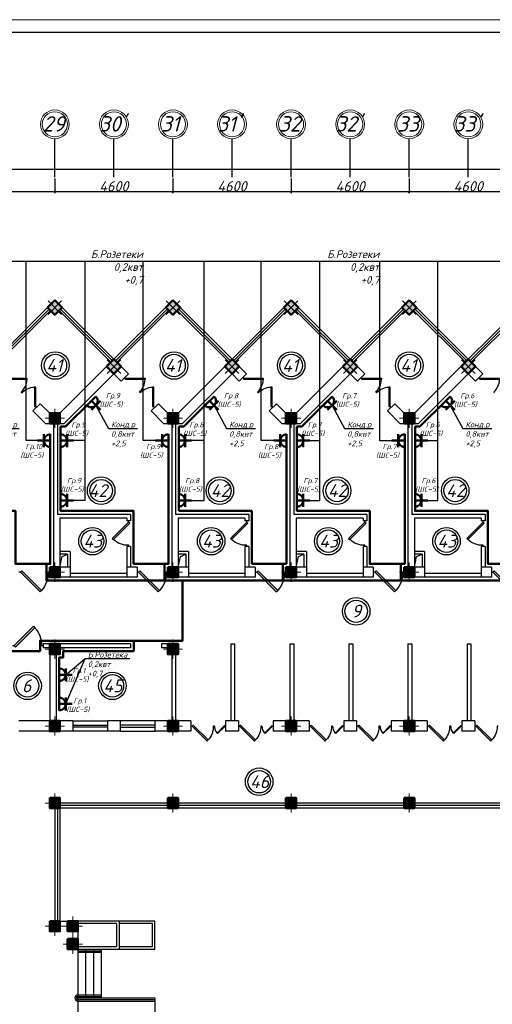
# Model space of a CAD drawing. Header units: millimetres. Extents: x 473009 to 2502882, y 456217 to 1153743.
# Tile 108 of 124: x 2005464 to 2023864, y 500803 to 539192. Entities that reach past the tile are written whole.
import ezdxf
from ezdxf import colors
from ezdxf.entities.mleader import LeaderData, LeaderLine
from ezdxf.math import Vec2, Vec3

# ---------------------------------------------------------------- set-up
doc = ezdxf.new("R2010")
doc.units = ezdxf.units.MM
doc.layers.add('kolonn', color=7, linetype='Continuous')
doc.layers.add('os', color=3, linetype='Continuous')
doc.layers.add('Электрика', color=1, linetype='Continuous', lineweight=50)
doc.layers.add('ЭМ', color=240, linetype='Continuous', lineweight=20)
doc.styles.get("Standard").update_dxf_attribs({"font": 'isocpeui.ttf'})
doc.styles.add('style Ecuper', font='isocpeui.ttf', dxfattribs={"height": 220})
doc.styles.add('ГОСТ 300', font='isocpeui.ttf', dxfattribs={"height": 250})
doc.dimstyles.new('ISO-25', dxfattribs={"dimtxt": 400, "dimasz": 100, "dimexe": 50, "dimexo": 50, "dimgap": 20, "dimtad": 1, "dimdec": 0, "dimtxsty": 'Standard', "dimblk": 'ARCHTICK', "dimcen": 20, "dimclrd": 1, "dimclre": 1, "dimadec": 0, "dimazin": 0, "dimtfac": 1, "dimtdec": 0, "dimtmove": 0, "dimatfit": 3, "dimldrblk": 'ARCHTICK', "dimfxl": 1, "dimarcsym": 0})

# ---------------------------------------------------------------- blocks, each defined once
blk = doc.blocks.new('jfgjhsdf')
blk.add_hatch(color=1).paths.add_polyline_path([(-593, 731), (-637, 687), (0, 50), (44, 94)])
at = {"color": 1}
for p, q in [((0, 1000), (0, 950)), ((0, 50), (0, 0))]:
    blk.add_line(p, q, dxfattribs=at)
blk.add_lwpolyline([(0, 50), (-637, 687), (-593, 731), (44, 94), (0, 50)], dxfattribs=at)
blk.add_arc((-33, 130), 821, 87.662, 132.9147, dxfattribs=at)
blk = doc.blocks.new('ghsdd')
at = {"ltscale": 50}
h = blk.add_hatch(color=256, dxfattribs=at)
h.paths.add_polyline_path([(0, 200), (-200, 200), (-200, 0), (0, 0)])
h.paths.add_polyline_path([(200, 0), (200, 200), (0, 200), (0, 0)])
h.paths.add_polyline_path([(0, 0), (-200, 0), (-200, -200), (0, -200)])
h.paths.add_polyline_path([(0, 0), (0, -200), (200, -200), (200, 0)])
at = {"lineweight": 0}
for p, q in [((0, -374), (0, 374)), ((-374, 0), (374, 0))]:
    blk.add_line(p, q, dxfattribs=at)
at = {"lineweight": 50, "ltscale": 50}
blk.add_lwpolyline([(200, 200), (200, -200), (-200, -200), (-200, 200), (200, 200)], dxfattribs=at)
blk = doc.blocks.new('розетка')
at = {"layer": 'Электрика', "ltscale": 20}
for p, q in [((0, 250), (0, -250)), ((0, 0), (500, 0)), ((250, 250), (250, -250))]:
    blk.add_line(p, q, dxfattribs=at)
blk.add_arc((0, 0), 250, 270, 90, dxfattribs=at)
blk = doc.blocks.new('_None')
blk = doc.blocks.new('1231234431252433')
at = {"layer": 'ЭМ', "color": 0, "lineweight": 20, "ltscale": 0.5}
blk.add_lwpolyline([(287242, 187022), (413342, 187022), (413342, 269622), (287242, 269622)], close=True, dxfattribs=at)
at = {"layer": 'ЭМ', "color": 0, "lineweight": 30, "ltscale": 0.5}
blk.add_lwpolyline([(289242, 187522), (412842, 187522), (412842, 269122), (289242, 269122)], close=True, dxfattribs=at)
blk = doc.blocks.new('_ArchTick')
at = {"color": 0, "linetype": 'ByBlock', "const_width": 0.15}
blk.add_lwpolyline([(-0.5, -0.5), (0.5, 0.5)], dxfattribs=at)
blk = doc.blocks.new('*D188')
at = {"color": 1, "lineweight": -2, "transparency": 16777216}
for p, q in [((2020631, 533000), (2020631, 532428)), ((2025231, 532882), (2025231, 532428)), ((2025231, 532478), (2020631, 532478))]:
    blk.add_line(p, q, dxfattribs=at)
at = {"layer": 'Defpoints', "color": 0, "lineweight": 50, "transparency": 16777216}
for p in [(2020631, 533050), (2025231, 532932), (2020631, 532478)]:
    blk.add_point(p, dxfattribs=at)
at = {"color": 1, "lineweight": -2, "transparency": 16777216, "xscale": 100, "yscale": 100, "zscale": 100, "rotation": 180}
blk.add_blockref('_ArchTick', (2020631, 532478), dxfattribs=at)
at = {"color": 1, "lineweight": -2, "transparency": 16777216, "xscale": 100, "yscale": 100, "zscale": 100}
blk.add_blockref('_ArchTick', (2025231, 532478), dxfattribs=at)
at = {"color": 0, "transparency": 16777216, "insert": (2022931, 532698), "char_height": 400, "attachment_point": 5}
blk.add_mtext('4600', dxfattribs=at)
blk = doc.blocks.new('*D189')
at = {"color": 1, "lineweight": -2, "transparency": 16777216}
for p, q in [((2016031, 533000), (2016031, 532428)), ((2020631, 533000), (2020631, 532428)), ((2020631, 532478), (2016031, 532478))]:
    blk.add_line(p, q, dxfattribs=at)
at = {"layer": 'Defpoints', "color": 0, "lineweight": 50, "transparency": 16777216}
for p in [(2016031, 533050), (2020631, 533050), (2016031, 532478)]:
    blk.add_point(p, dxfattribs=at)
at = {"color": 1, "lineweight": -2, "transparency": 16777216, "xscale": 100, "yscale": 100, "zscale": 100, "rotation": 180}
blk.add_blockref('_ArchTick', (2016031, 532478), dxfattribs=at)
at = {"color": 1, "lineweight": -2, "transparency": 16777216, "xscale": 100, "yscale": 100, "zscale": 100}
blk.add_blockref('_ArchTick', (2020631, 532478), dxfattribs=at)
at = {"color": 0, "transparency": 16777216, "insert": (2018331, 532698), "char_height": 400, "attachment_point": 5}
blk.add_mtext('4600', dxfattribs=at)
blk = doc.blocks.new('*D190')
at = {"color": 1, "lineweight": -2, "transparency": 16777216}
for p, q in [((2011431, 533000), (2011431, 532428)), ((2016031, 533000), (2016031, 532428)), ((2016031, 532478), (2011431, 532478))]:
    blk.add_line(p, q, dxfattribs=at)
at = {"layer": 'Defpoints', "color": 0, "lineweight": 50, "transparency": 16777216}
for p in [(2011431, 533050), (2016031, 533050), (2011431, 532478)]:
    blk.add_point(p, dxfattribs=at)
at = {"color": 1, "lineweight": -2, "transparency": 16777216, "xscale": 100, "yscale": 100, "zscale": 100, "rotation": 180}
blk.add_blockref('_ArchTick', (2011431, 532478), dxfattribs=at)
at = {"color": 1, "lineweight": -2, "transparency": 16777216, "xscale": 100, "yscale": 100, "zscale": 100}
blk.add_blockref('_ArchTick', (2016031, 532478), dxfattribs=at)
at = {"color": 0, "transparency": 16777216, "insert": (2013731, 532698), "char_height": 400, "attachment_point": 5}
blk.add_mtext('4600', dxfattribs=at)
blk = doc.blocks.new('*D191')
at = {"color": 1, "lineweight": -2, "transparency": 16777216}
for p, q in [((2006831, 533000), (2006831, 532428)), ((2011431, 533000), (2011431, 532428)), ((2011431, 532478), (2006831, 532478))]:
    blk.add_line(p, q, dxfattribs=at)
at = {"layer": 'Defpoints', "color": 0, "lineweight": 50, "transparency": 16777216}
for p in [(2006831, 533050), (2011431, 533050), (2006831, 532478)]:
    blk.add_point(p, dxfattribs=at)
at = {"color": 1, "lineweight": -2, "transparency": 16777216, "xscale": 100, "yscale": 100, "zscale": 100, "rotation": 180}
blk.add_blockref('_ArchTick', (2006831, 532478), dxfattribs=at)
at = {"color": 1, "lineweight": -2, "transparency": 16777216, "xscale": 100, "yscale": 100, "zscale": 100}
blk.add_blockref('_ArchTick', (2011431, 532478), dxfattribs=at)
at = {"color": 0, "transparency": 16777216, "insert": (2009131, 532698), "char_height": 400, "attachment_point": 5}
blk.add_mtext('4600', dxfattribs=at)
blk = doc.blocks.new('*D192')
at = {"color": 1, "lineweight": -2, "transparency": 16777216}
for p, q in [((2002231, 533000), (2002231, 532428)), ((2006831, 533000), (2006831, 532428)), ((2006831, 532478), (2002231, 532478))]:
    blk.add_line(p, q, dxfattribs=at)
at = {"layer": 'Defpoints', "color": 0, "lineweight": 50, "transparency": 16777216}
for p in [(2002231, 533050), (2006831, 533050), (2002231, 532478)]:
    blk.add_point(p, dxfattribs=at)
at = {"color": 1, "lineweight": -2, "transparency": 16777216, "xscale": 100, "yscale": 100, "zscale": 100, "rotation": 180}
blk.add_blockref('_ArchTick', (2002231, 532478), dxfattribs=at)
at = {"color": 1, "lineweight": -2, "transparency": 16777216, "xscale": 100, "yscale": 100, "zscale": 100}
blk.add_blockref('_ArchTick', (2006831, 532478), dxfattribs=at)
at = {"color": 0, "transparency": 16777216, "insert": (2004531, 532698), "char_height": 400, "attachment_point": 5}
blk.add_mtext('4600', dxfattribs=at)
blk = doc.blocks.new('*D202')
at = {"color": 1, "lineweight": -2, "transparency": 16777216}
for p, q in [((1951831, 533364), (2039031, 533364)), ((1951831, 533337), (1951831, 533314)), ((2039031, 533337), (2039031, 533314))]:
    blk.add_line(p, q, dxfattribs=at)
at = {"layer": 'Defpoints', "color": 0, "lineweight": 50, "transparency": 16777216}
for p in [(1951831, 533387), (2039031, 533387), (2039031, 533364)]:
    blk.add_point(p, dxfattribs=at)
at = {"color": 1, "lineweight": -2, "transparency": 16777216, "xscale": 100, "yscale": 100, "zscale": 100, "rotation": 180}
blk.add_blockref('_ArchTick', (1951831, 533364), dxfattribs=at)
at = {"color": 1, "lineweight": -2, "transparency": 16777216, "xscale": 100, "yscale": 100, "zscale": 100}
blk.add_blockref('_ArchTick', (2039031, 533364), dxfattribs=at)
at = {"color": 0, "transparency": 16777216, "insert": (1995431, 533587), "char_height": 400, "attachment_point": 5}
blk.add_mtext('87200', dxfattribs=at)

msp = doc.modelspace()

# ---------------------------------------------------------------- linework, layer by layer
for p, q in [((2004531.1, 525950.9), (2006831.1, 528250.9)), ((2009131.1, 525950.9), (2006831.1, 528250.9)), ((2009131.1, 525950.9), (2011431.1, 528250.9)), ((2013731.1, 525950.9), (2011431.1, 528250.9)), ((2013731.1, 525950.9), (2016031.1, 528250.9)), ((2018331.1, 525950.9), (2016031.1, 528250.9)), ((2018331.1, 525950.9), (2020631.1, 528250.9)), ((2022931.1, 525950.9), (2020631.1, 528250.9)), ((2022931.1, 525950.9), (2025231.1, 528250.9)), ((2010731.1, 504050.9), (2007731.1, 504050.9)), ((2010731.1, 502950.9), (2010731.1, 504050.9)), ((2009231.1, 503950.9), (2007731.1, 503950.9)), ((2010631.1, 503950.9), (2009331.1, 503950.9)), ((2010631.1, 503050.9), (2010631.1, 503950.9)), ((2007731.1, 503050.9), (2009231.1, 503050.9)), ((2007731.1, 502950.9), (2010731.1, 502950.9)), ((2009331.1, 503050.9), (2010631.1, 503050.9)), ((2007731.1, 501050.9), (2010731.1, 501050.9)), ((2010731.1, 501050.9), (2010731.1, 498850.9))]:
    msp.add_line(p, q)
at = {"color": 1}
for p, q in [((2004587.7, 525894.4), (2006604.8, 527911.5)), ((2004644.2, 525837.8), (2006661.4, 527854.9)), ((2009018, 525837.8), (2007000.8, 527854.9)), ((2009074.5, 525894.4), (2007057.4, 527911.5)), ((2009187.7, 525894.4), (2011204.8, 527911.5)), ((2009244.2, 525837.8), (2011261.4, 527854.9)), ((2013618, 525837.8), (2011600.8, 527854.9)), ((2013674.5, 525894.4), (2011657.4, 527911.5)), ((2013787.7, 525894.4), (2015804.8, 527911.5)), ((2013844.2, 525837.8), (2015861.4, 527854.9)), ((2018218, 525837.8), (2016200.8, 527854.9)), ((2018274.5, 525894.4), (2016257.4, 527911.5)), ((2018387.7, 525894.4), (2020404.8, 527911.5)), ((2018444.2, 525837.8), (2020461.4, 527854.9)), ((2022818, 525837.8), (2020800.8, 527854.9)), ((2022874.5, 525894.4), (2020857.4, 527911.5)), ((2022987.7, 525894.4), (2025004.8, 527911.5)), ((2023044.2, 525837.8), (2025061.4, 527854.9)), ((2007531.1, 511850.9), (2008881.1, 511850.9)), ((2010731.1, 511850.9), (2009381.1, 511850.9)), ((2007531.1, 511690.9), (2008881.1, 511690.9)), ((2008881.1, 511610.9), (2007531.1, 511610.9)), ((2008881.1, 511450.9), (2007531.1, 511450.9)), ((2010731.1, 511690.9), (2009381.1, 511690.9)), ((2009381.1, 511610.9), (2010731.1, 511610.9)), ((2009381.1, 511450.9), (2010731.1, 511450.9)), ((2007731.1, 502890.9), (2008631.1, 502890.9)), ((2007731.1, 502830.9), (2008631.1, 502830.9)), ((2007731.1, 501170.9), (2008631.1, 501170.9)), ((2007731.1, 501110.9), (2008631.1, 501110.9)), ((2007731.1, 500990.9), (2010731.1, 500990.9)), ((2007731.1, 500930.9), (2010731.1, 500930.9))]:
    msp.add_line(p, q, dxfattribs=at)
at = {"lineweight": 30}
for p, q in [((2007031.1, 523850.9), (2009131.1, 525950.9)), ((2009696.8, 525385.2), (2009131.1, 525950.9)), ((2011631.1, 523850.9), (2013731.1, 525950.9)), ((2014296.8, 525385.2), (2013731.1, 525950.9)), ((2016231.1, 523850.9), (2018331.1, 525950.9)), ((2018896.8, 525385.2), (2018331.1, 525950.9)), ((2020831.1, 523850.9), (2022931.1, 525950.9)), ((2023496.8, 525385.2), (2022931.1, 525950.9)), ((2007196.8, 523450.9), (2009131.1, 525385.2)), ((2009414, 525102.4), (2009131.1, 525385.2)), ((2009414, 525102.4), (2009696.8, 525385.2)), ((2011796.8, 523450.9), (2013731.1, 525385.2)), ((2014014, 525102.4), (2013731.1, 525385.2)), ((2014014, 525102.4), (2014296.8, 525385.2)), ((2016396.8, 523450.9), (2018331.1, 525385.2)), ((2018614, 525102.4), (2018331.1, 525385.2)), ((2018614, 525102.4), (2018896.8, 525385.2)), ((2020996.8, 523450.9), (2022931.1, 525385.2)), ((2023214, 525102.4), (2022931.1, 525385.2)), ((2023214, 525102.4), (2023496.8, 525385.2)), ((2005980.7, 523935.7), (2006263.5, 524218.5)), ((2006631.1, 523850.9), (2006263.5, 524218.5)), ((2010580.7, 523935.7), (2010863.5, 524218.5)), ((2011231.1, 523850.9), (2010863.5, 524218.5)), ((2015180.7, 523935.7), (2015463.5, 524218.5)), ((2015831.1, 523850.9), (2015463.5, 524218.5)), ((2019780.7, 523935.7), (2020063.5, 524218.5)), ((2020431.1, 523850.9), (2020063.5, 524218.5)), ((2006465.4, 523450.9), (2005980.7, 523935.7)), ((2006631.1, 523850.9), (2007031.1, 523850.9)), ((2011065.4, 523450.9), (2010580.7, 523935.7)), ((2011231.1, 523850.9), (2011631.1, 523850.9)), ((2015665.4, 523450.9), (2015180.7, 523935.7)), ((2015831.1, 523850.9), (2016231.1, 523850.9)), ((2020265.4, 523450.9), (2019780.7, 523935.7)), ((2020431.1, 523850.9), (2020831.1, 523850.9)), ((2006465.4, 523450.9), (2007196.8, 523450.9)), ((2006781.1, 523450.9), (2006781.1, 517850.9)), ((2006931.1, 523450.9), (2006931.1, 519900.9)), ((2011065.4, 523450.9), (2011796.8, 523450.9)), ((2011381.1, 523450.9), (2011381.1, 517850.9)), ((2011531.1, 523450.9), (2011531.1, 519900.9)), ((2015665.4, 523450.9), (2016396.8, 523450.9)), ((2015981.1, 523450.9), (2015981.1, 517850.9)), ((2016131.1, 523450.9), (2016131.1, 519900.9)), ((2020265.4, 523450.9), (2020996.8, 523450.9)), ((2020581.1, 523450.9), (2020581.1, 517850.9)), ((2020731.1, 523450.9), (2020731.1, 519900.9)), ((2009781.1, 519900.9), (2006931.1, 519900.9)), ((2009781.1, 519900.9), (2009781.1, 519650.9)), ((2014381.1, 519900.9), (2011531.1, 519900.9)), ((2014381.1, 519900.9), (2014381.1, 519650.9)), ((2018981.1, 519900.9), (2016131.1, 519900.9)), ((2018981.1, 519900.9), (2018981.1, 519650.9)), ((2023581.1, 519900.9), (2020731.1, 519900.9)), ((2023581.1, 519900.9), (2023581.1, 519650.9)), ((2007031.1, 519750.9), (2007031.1, 517850.9)), ((2009631.1, 519750.9), (2007031.1, 519750.9)), ((2009631.1, 519750.9), (2009631.1, 519650.9)), ((2009781.1, 519650.9), (2009631.1, 519650.9)), ((2011631.1, 519750.9), (2011631.1, 517850.9)), ((2014231.1, 519750.9), (2011631.1, 519750.9)), ((2014231.1, 519750.9), (2014231.1, 519650.9)), ((2014381.1, 519650.9), (2014231.1, 519650.9)), ((2016231.1, 519750.9), (2016231.1, 517850.9)), ((2018831.1, 519750.9), (2016231.1, 519750.9)), ((2018831.1, 519750.9), (2018831.1, 519650.9)), ((2018981.1, 519650.9), (2018831.1, 519650.9)), ((2023431.1, 519750.9), (2020831.1, 519750.9)), ((2020831.1, 519750.9), (2020831.1, 517850.9)), ((2023431.1, 519750.9), (2023431.1, 519650.9)), ((2023581.1, 519650.9), (2023431.1, 519650.9)), ((2009631.1, 518650.9), (2009631.1, 517450.9)), ((2009781.1, 518650.9), (2009631.1, 518650.9)), ((2009781.1, 518650.9), (2009781.1, 517850.9)), ((2014231.1, 518650.9), (2014231.1, 517450.9)), ((2014381.1, 518650.9), (2014231.1, 518650.9)), ((2014381.1, 518650.9), (2014381.1, 517850.9)), ((2018831.1, 518650.9), (2018831.1, 517450.9)), ((2018981.1, 518650.9), (2018831.1, 518650.9)), ((2018981.1, 518650.9), (2018981.1, 517850.9)), ((2023581.1, 518650.9), (2023431.1, 518650.9)), ((2023431.1, 518650.9), (2023431.1, 517450.9)), ((2023581.1, 518650.9), (2023581.1, 517850.9)), ((2007431.1, 518450.9), (2007031.1, 518450.9)), ((2007331.1, 518350.9), (2007031.1, 518350.9)), ((2007331.1, 518350.9), (2007331.1, 517850.9)), ((2007431.1, 518450.9), (2007431.1, 517450.9)), ((2012031.1, 518450.9), (2011631.1, 518450.9)), ((2011931.1, 518350.9), (2011631.1, 518350.9)), ((2011931.1, 518350.9), (2011931.1, 517850.9)), ((2012031.1, 518450.9), (2012031.1, 517450.9)), ((2016631.1, 518450.9), (2016231.1, 518450.9)), ((2016531.1, 518350.9), (2016231.1, 518350.9)), ((2016531.1, 518350.9), (2016531.1, 517850.9)), ((2016631.1, 518450.9), (2016631.1, 517450.9)), ((2021231.1, 518450.9), (2020831.1, 518450.9)), ((2021131.1, 518350.9), (2020831.1, 518350.9)), ((2021131.1, 518350.9), (2021131.1, 517850.9)), ((2021231.1, 518450.9), (2021231.1, 517450.9)), ((2006631.1, 517850.9), (2006631.1, 517450.9)), ((2007431.1, 517850.9), (2006631.1, 517850.9)), ((2009631.1, 517600.9), (2007431.1, 517600.9)), ((2010031.1, 517850.9), (2009631.1, 517850.9)), ((2010031.1, 517850.9), (2010031.1, 517450.9)), ((2011231.1, 517850.9), (2011231.1, 517450.9)), ((2012031.1, 517850.9), (2011231.1, 517850.9)), ((2014231.1, 517600.9), (2012031.1, 517600.9)), ((2014631.1, 517850.9), (2014231.1, 517850.9)), ((2014631.1, 517850.9), (2014631.1, 517450.9)), ((2015831.1, 517850.9), (2015831.1, 517450.9)), ((2016631.1, 517850.9), (2015831.1, 517850.9)), ((2018831.1, 517600.9), (2016631.1, 517600.9)), ((2019231.1, 517850.9), (2018831.1, 517850.9)), ((2019231.1, 517850.9), (2019231.1, 517450.9)), ((2021231.1, 517850.9), (2020431.1, 517850.9)), ((2020431.1, 517850.9), (2020431.1, 517450.9)), ((2023431.1, 517600.9), (2021231.1, 517600.9)), ((2023831.1, 517850.9), (2023431.1, 517850.9)), ((2023831.1, 517850.9), (2023831.1, 517450.9)), ((2010031.1, 517450.9), (2006631.1, 517450.9)), ((2014631.1, 517450.9), (2011231.1, 517450.9)), ((2019231.1, 517450.9), (2015831.1, 517450.9)), ((2023831.1, 517450.9), (2020431.1, 517450.9)), ((2009781.1, 514850.9), (2006381.1, 514850.9)), ((2011631.1, 514850.9), (2010981.1, 514850.9)), ((2013681.1, 514850.9), (2013681.1, 511850.9)), ((2013681.1, 514850.9), (2013831.1, 514850.9)), ((2013831.1, 514850.9), (2013831.1, 511850.9)), ((2015981.1, 514850.9), (2016131.1, 514850.9)), ((2015981.1, 514850.9), (2015981.1, 511850.9)), ((2016131.1, 514850.9), (2016131.1, 511850.9)), ((2018281.1, 514850.9), (2018281.1, 511850.9)), ((2018281.1, 514850.9), (2018431.1, 514850.9)), ((2018431.1, 514850.9), (2018431.1, 511850.9)), ((2020581.1, 514850.9), (2020581.1, 511850.9)), ((2020581.1, 514850.9), (2020731.1, 514850.9)), ((2020731.1, 514850.9), (2020731.1, 511850.9)), ((2022881.1, 514850.9), (2023031.1, 514850.9)), ((2022881.1, 514850.9), (2022881.1, 511850.9)), ((2023031.1, 514850.9), (2023031.1, 511850.9)), ((2006631.1, 514700.9), (2006381.1, 514700.9)), ((2006631.1, 514450.9), (2006631.1, 511850.9)), ((2006881.1, 514450.9), (2006881.1, 511850.9)), ((2009781.1, 514700.9), (2007031.1, 514700.9)), ((2011231.1, 514700.9), (2010981.1, 514700.9)), ((2011381.1, 514450.9), (2011381.1, 511850.9)), ((2011531.1, 514450.9), (2011531.1, 511850.9)), ((2006631.1, 511850.9), (2005431.1, 511850.9)), ((2007531.1, 511850.9), (2006881.1, 511850.9)), ((2007531.1, 511850.9), (2007531.1, 511450.9)), ((2009381.1, 511850.9), (2008881.1, 511850.9)), ((2008881.1, 511850.9), (2008881.1, 511450.9)), ((2009381.1, 511850.9), (2009381.1, 511450.9)), ((2012131.1, 511850.9), (2010731.1, 511850.9)), ((2010731.1, 511850.9), (2010731.1, 511450.9)), ((2012131.1, 511850.9), (2012131.1, 511450.9)), ((2013981.1, 511850.9), (2013481.1, 511850.9)), ((2013481.1, 511850.9), (2013481.1, 511450.9)), ((2013981.1, 511850.9), (2013981.1, 511450.9)), ((2016731.1, 511850.9), (2015331.1, 511850.9)), ((2015331.1, 511850.9), (2015331.1, 511450.9)), ((2016731.1, 511850.9), (2016731.1, 511450.9)), ((2018581.1, 511850.9), (2018081.1, 511850.9)), ((2018081.1, 511850.9), (2018081.1, 511450.9)), ((2018581.1, 511850.9), (2018581.1, 511450.9)), ((2021331.1, 511850.9), (2019931.1, 511850.9)), ((2019931.1, 511850.9), (2019931.1, 511450.9)), ((2021331.1, 511850.9), (2021331.1, 511450.9)), ((2023181.1, 511850.9), (2022681.1, 511850.9)), ((2022681.1, 511850.9), (2022681.1, 511450.9)), ((2023181.1, 511850.9), (2023181.1, 511450.9)), ((2007531.1, 511450.9), (2005431.1, 511450.9)), ((2009381.1, 511450.9), (2008881.1, 511450.9)), ((2012131.1, 511450.9), (2010731.1, 511450.9)), ((2013981.1, 511450.9), (2013481.1, 511450.9)), ((2016731.1, 511450.9), (2015331.1, 511450.9)), ((2018581.1, 511450.9), (2018081.1, 511450.9)), ((2021331.1, 511450.9), (2019931.1, 511450.9)), ((2023181.1, 511450.9), (2022681.1, 511450.9))]:
    msp.add_line(p, q, dxfattribs=at)
at = {"color": 1, "lineweight": 50}
for p, q in [((2007248.6, 523325.9), (2008252.9, 524329.6)), ((2011848.6, 523325.9), (2012852.9, 524329.6)), ((2016448.6, 523325.9), (2017452.9, 524329.6)), ((2021048.6, 523325.9), (2022052.9, 524329.6)), ((2007056.1, 523031.3), (2007055.8, 523325.9)), ((2007055.8, 523325.9), (2007248.6, 523325.9)), ((2011655.8, 523325.9), (2011848.6, 523325.9)), ((2011656.1, 523031.3), (2011655.8, 523325.9)), ((2016256.1, 523031.3), (2016255.8, 523325.9)), ((2016255.8, 523325.9), (2016448.6, 523325.9)), ((2020856.1, 523031.3), (2020855.8, 523325.9)), ((2020855.8, 523325.9), (2021048.6, 523325.9)), ((2011655.8, 520037.6), (2011656.1, 522728.1)), ((2015856.1, 522781.3), (2015856.1, 517975.9)), ((2014495.8, 520037.6), (2011655.8, 520037.6)), ((2014495.8, 517975.9), (2014495.8, 520037.6)), ((2015856.1, 517975.9), (2014495.8, 517975.9))]:
    msp.add_line(p, q, dxfattribs=at)
for points in [[(2033756.1, 522781.3), (2033316.5, 522781.3), (2033316.5, 529760.6), (1998958.9, 529760.6)], [(2006156.1, 522781.3), (2005716.5, 522781.3), (2005716.5, 529760.6)], [(2007995.8, 529760.6), (2007995.8, 520450.9), (2007556.1, 520450.9)], [(2010756.1, 522781.3), (2010266.5, 522781.3), (2010266.5, 529760.6)], [(2012156.1, 520450.9), (2012645.8, 520450.9), (2012645.8, 529751.8)], [(2015356.1, 522781.3), (2014866.5, 522781.3), (2014866.5, 529760.6)], [(2017145.8, 522781.3), (2017145.8, 529760.6)], [(2019466.5, 529760.6), (2019466.5, 522781.3), (2019956.1, 522781.3)], [(2021356.1, 522781.3), (2021745.8, 522781.3), (2021745.8, 529760.6)], [(2007995.8, 522781.3), (2007556.1, 522781.3)], [(2012645.8, 522781.3), (2012156.1, 522781.3)], [(2016756.1, 522781.3), (2017145.8, 522781.3)], [(2017145.8, 520450.9), (2017145.8, 522781.3)], [(2021356.1, 520450.9), (2021745.8, 520450.9), (2021745.8, 522781.3)], [(2016756.1, 520450.9), (2017145.8, 520450.9)], [(2007031.1, 517850.9), (2007119.3, 518262.7), (2007331.1, 518350.9)], [(2011631.1, 517850.9), (2011719.3, 518262.7), (2011931.1, 518350.9)], [(2016231.1, 517850.9), (2016319.3, 518262.7), (2016531.1, 518350.9)], [(2020831.1, 517850.9), (2020919.3, 518262.7), (2021131.1, 518350.9)], [(2007256.1, 513651.8), (2008010.8, 514279.1)], [(2026631.1, 508450.9), (2007031.1, 508450.9), (2007031.1, 504050.9), (2007731.1, 504050.9), (2007731.1, 498850.9), (2007031.1, 498850.9), (2007031.1, 491450.9)], [(2009331.1, 504050.9), (2009331.1, 502950.9)], [(2009231.1, 503950.9), (2009231.1, 503050.9)], [(2008031.1, 502950.9), (2008031.1, 501050.9)], [(2008331.1, 502950.9), (2008331.1, 501050.9)], [(2008631.1, 502950.9), (2008631.1, 501050.9)]]:
    msp.add_lwpolyline(points)
at = {"lineweight": 30}
for points in [[(2006548.3, 527968.1), (2006831.1, 528250.9), (2007114, 527968.1), (2006831.1, 527685.2)], [(2011148.3, 527968.1), (2011431.1, 528250.9), (2011714, 527968.1), (2011431.1, 527685.2)], [(2015748.3, 527968.1), (2016031.1, 528250.9), (2016314, 527968.1), (2016031.1, 527685.2)], [(2020348.3, 527968.1), (2020631.1, 528250.9), (2020914, 527968.1), (2020631.1, 527685.2)], [(2006631.1, 514450.9), (2007031.1, 514450.9), (2007031.1, 514850.9), (2006631.1, 514850.9)], [(2011231.1, 514450.9), (2011631.1, 514450.9), (2011631.1, 514850.9), (2011231.1, 514850.9)], [(2006631.1, 508450.9), (2007031.1, 508450.9), (2007031.1, 508850.9), (2006631.1, 508850.9)], [(2011231.1, 508450.9), (2011631.1, 508450.9), (2011631.1, 508850.9), (2011231.1, 508850.9)], [(2015831.1, 508450.9), (2016231.1, 508450.9), (2016231.1, 508850.9), (2015831.1, 508850.9)], [(2020431.1, 508450.9), (2020831.1, 508450.9), (2020831.1, 508850.9), (2020431.1, 508850.9)], [(2006631.1, 503650.9), (2007031.1, 503650.9), (2007031.1, 504050.9), (2006631.1, 504050.9)], [(2007331.1, 503650.9), (2007731.1, 503650.9), (2007731.1, 504050.9), (2007331.1, 504050.9)], [(2007331.1, 502950.9), (2007731.1, 502950.9), (2007731.1, 503350.9), (2007331.1, 503350.9)]]:
    msp.add_lwpolyline(points, close=True, dxfattribs=at)
at = {"color": 1, "lineweight": 50}
for points in [[(2006656.1, 522781.3), (2006656.1, 517975.9), (2005295.8, 517975.9), (2005295.8, 520037.6), (2002406.1, 520037.6), (2002406.1, 523325.9), (2002648.6, 523325.9)], [(2011256.1, 522781.3), (2011256.1, 517975.9), (2009895.8, 517975.9), (2009895.8, 520037.6), (2007055.8, 520037.6), (2007055.8, 522790)], [(2020456.1, 522781.3), (2020456.1, 517975.9), (2019095.8, 517975.9), (2019095.8, 520037.6), (2016255.8, 520037.6), (2016255.8, 522790)], [(2025056.1, 522781.3), (2025056.1, 517975.9), (2023695.8, 517975.9), (2023695.8, 520037.6), (2020855.8, 520037.6), (2020855.8, 522790)], [(2006506.1, 517975.9), (2006506.1, 517325.9), (2032703.7, 517325.9), (2032703.7, 517075.9), (2033453.7, 517075.9), (2033453.7, 517325.9), (2034106.1, 517325.9), (2034106.1, 517075.9), (2034756.1, 517075.9)], [(2011106.1, 517975.9), (2011106.1, 517325.9)], [(2015706.1, 517975.9), (2015706.1, 517325.9)], [(2020306.1, 517975.9), (2020306.1, 517325.9)], [(2009906.1, 514975.9), (2011798.7, 514975.9), (2011798.7, 517325.9)], [(2002556.1, 514575.9), (2006256.1, 514575.9), (2006256.1, 514975.9), (2009906.1, 514975.9), (2009906.1, 514575.9), (2007156.1, 514575.9), (2007156.1, 514325.9), (2007006.1, 514325.9), (2007006.1, 512540.2)]]:
    msp.add_lwpolyline(points, dxfattribs=at)
at = {"lineweight": 30}
for points in [[(2006381.1, 514850.9), (2006381.1, 514700.9)], [(2009781.1, 514850.9), (2009781.1, 514700.9)], [(2010981.1, 514850.9), (2010981.1, 514700.9)]]:
    msp.add_lwpolyline(points, dxfattribs=at)
at = {"color": 1}
for points in [[(2006831.1, 508450.9), (2006831.1, 504050.9)], [(2006931.1, 508450.9), (2006931.1, 504050.9)], [(2011231.1, 508650.9), (2007031.1, 508650.9)], [(2011231.1, 508550.9), (2007031.1, 508550.9)], [(2015831.1, 508650.9), (2011631.1, 508650.9)], [(2015831.1, 508550.9), (2011631.1, 508550.9)], [(2020431.1, 508650.9), (2016231.1, 508650.9)], [(2020431.1, 508550.9), (2016231.1, 508550.9)], [(2025031.1, 508650.9), (2020831.1, 508650.9)], [(2025031.1, 508550.9), (2020831.1, 508550.9)]]:
    msp.add_lwpolyline(points, dxfattribs=at)
for centre, radius in [((2006852, 525707.8), 537), ((2006852, 525707.8), 437), ((2011472.8, 525707.8), 537), ((2011472.8, 525707.8), 437), ((2016035, 525707.8), 537), ((2016035, 525707.8), 437), ((2020636, 525707.8), 537), ((2020636, 525707.8), 437), ((2008635.6, 520829.6), 537), ((2013256.5, 520829.6), 537), ((2017818.7, 520829.6), 537), ((2022419.7, 520829.6), 537), ((2008635.6, 520829.6), 437), ((2013256.5, 520829.6), 437), ((2017818.7, 520829.6), 437), ((2022419.7, 520829.6), 437), ((2008297.3, 518859.4), 537), ((2008297.3, 518859.4), 437), ((2012918.2, 518859.4), 537), ((2012918.2, 518859.4), 437), ((2017480.3, 518859.4), 537), ((2017480.3, 518859.4), 437), ((2022081.3, 518859.4), 537), ((2022081.3, 518859.4), 437), ((2018565, 516124.7), 537), ((2018565, 516124.7), 437), ((2005769.3, 513218.2), 537), ((2005769.3, 513218.2), 437), ((2009074.5, 513218.2), 537), ((2009074.5, 513218.2), 437), ((2014787.2, 509481.5), 537), ((2014787.2, 509481.5), 437)]:
    msp.add_circle(centre, radius, dxfattribs=at)
for radius in [120, 60]:
    msp.add_arc((2007731.1, 501050.9), radius, 90, 270, dxfattribs=at)
at = {"layer": 'os', "color": 0}
for p, q in [((2006831.1, 533050.1), (2006831.1, 534550.1)), ((2009131.1, 533050.1), (2009131.1, 534550.1)), ((2011431.1, 533050.1), (2011431.1, 534550.1)), ((2013731.1, 533050.1), (2013731.1, 534550.1)), ((2016031.1, 533050.1), (2016031.1, 534550.1)), ((2018331.1, 533050.1), (2018331.1, 534550.1)), ((2020631.1, 533050.1), (2020631.1, 534550.1)), ((2022931.1, 533050.1), (2022931.1, 534550.1))]:
    msp.add_line(p, q, dxfattribs=at)
at = {"layer": 'os', "color": 0, "lineweight": 0}
for centre, radius in [((2006831.1, 535112.6), 562.5), ((2006831.1, 535112.6), 487.5), ((2009131.1, 535112.6), 562.5), ((2009131.1, 535112.6), 487.5), ((2011431.1, 535112.6), 562.5), ((2011431.1, 535112.6), 487.5), ((2013731.1, 535112.6), 562.5), ((2013731.1, 535112.6), 487.5), ((2016031.1, 535112.6), 562.5), ((2016031.1, 535112.6), 487.5), ((2018331.1, 535112.6), 562.5), ((2018331.1, 535112.6), 487.5), ((2020631.1, 535112.6), 562.5), ((2020631.1, 535112.6), 487.5), ((2022931.1, 535112.6), 562.5), ((2022931.1, 535112.6), 487.5)]:
    msp.add_circle(centre, radius, dxfattribs=at)

# ---------------------------------------------------------------- block references
at = {"lineweight": 50}
msp.add_blockref('1231234431252433', (1650096, 269569.8), dxfattribs=at)
for p, xscale, yscale, zscale, rotation in [((2004955.4, 525243.8), 0.8461538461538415, 0.8461538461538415, 0.8461538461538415, 225.0000000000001), ((2009555.4, 525243.8), 0.8461538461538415, 0.8461538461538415, 0.8461538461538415, 225.0000000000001), ((2014155.4, 525243.8), 0.8461538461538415, 0.8461538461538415, 0.8461538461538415, 225.0000000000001), ((2018755.4, 525243.8), 0.8461538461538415, 0.8461538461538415, 0.8461538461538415, 225.0000000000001), ((2023355.4, 525243.8), 0.8461538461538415, 0.8461538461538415, 0.8461538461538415, 225.0000000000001), ((2006122.1, 524077.1), -0.8461538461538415, 0.8461538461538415, 0.8461538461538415, 45.00000000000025), ((2010722.1, 524077.1), -0.8461538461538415, 0.8461538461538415, 0.8461538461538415, 45.00000000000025), ((2015322.1, 524077.1), -0.8461538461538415, 0.8461538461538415, 0.8461538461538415, 45.00000000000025), ((2019922.1, 524077.1), -0.8461538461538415, 0.8461538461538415, 0.8461538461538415, 45.00000000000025), ((2005431.1, 517650.9), -1.199999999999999, 1.199999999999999, 1.199999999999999, 270), ((2010031.1, 517650.9), -1.199999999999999, 1.199999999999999, 1.199999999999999, 270), ((2014631.1, 517650.9), -1.199999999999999, 1.199999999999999, 1.199999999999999, 270), ((2019231.1, 517650.9), -1.199999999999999, 1.199999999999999, 1.199999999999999, 270), ((2023831.1, 517650.9), -1.199999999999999, 1.199999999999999, 1.199999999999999, 270), ((2005181.1, 514775.9), 1.199999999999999, 1.199999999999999, 1.199999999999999, 270), ((2012131.1, 511650.9), -0.9151578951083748, 0.9151578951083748, 0.9151578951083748, 270), ((2013481.1, 511650.9), 0.4575789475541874, 0.4575789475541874, 0.4575789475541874, 90), ((2013981.1, 511650.9), -0.9151578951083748, 0.9151578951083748, 0.9151578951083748, 270), ((2015331.1, 511650.9), 0.4575789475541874, 0.4575789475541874, 0.4575789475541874, 90), ((2016731.1, 511650.9), -0.9151578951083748, 0.9151578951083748, 0.9151578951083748, 270), ((2018081.1, 511650.9), 0.4575789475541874, 0.4575789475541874, 0.4575789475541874, 90), ((2018581.1, 511650.9), -0.9151578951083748, 0.9151578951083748, 0.9151578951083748, 270), ((2019931.1, 511650.9), 0.4575789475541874, 0.4575789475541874, 0.4575789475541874, 90), ((2021331.1, 511650.9), -0.9151578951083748, 0.9151578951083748, 0.9151578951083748, 270), ((2022681.1, 511650.9), 0.4575789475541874, 0.4575789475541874, 0.4575789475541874, 90), ((2023181.1, 511650.9), -0.9151578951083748, 0.9151578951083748, 0.9151578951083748, 270)]:
    msp.add_blockref('jfgjhsdf', p, dxfattribs=dict(xscale=xscale, yscale=yscale, zscale=zscale, rotation=rotation))
at = {"xscale": -1, "rotation": 180}
for p in [(2009706.1, 519650.9), (2014306.1, 519650.9), (2018906.1, 519650.9), (2023506.1, 519650.9)]:
    msp.add_blockref('jfgjhsdf', p, dxfattribs=at)
at = {"layer": 'kolonn', "rotation": 45}
for p in [(2006831.1, 527968.1), (2011431.1, 527968.1), (2016031.1, 527968.1), (2020631.1, 527968.1)]:
    msp.add_blockref('ghsdd', p, dxfattribs=at)
at = {"layer": 'kolonn', "xscale": -1, "rotation": 315}
for p in [(2009131.1, 525668.1), (2013731.1, 525668.1), (2018331.1, 525668.1), (2022931.1, 525668.1)]:
    msp.add_blockref('ghsdd', p, dxfattribs=at)
at = {"layer": 'kolonn', "xscale": -1}
for p in [(2006831.1, 523650.9), (2011431.1, 523650.9), (2016031.1, 523650.9), (2020631.1, 523650.9), (2006831.1, 517650.9), (2011431.1, 517650.9), (2016031.1, 517650.9), (2020631.1, 517650.9), (2006831.1, 514650.9), (2011431.1, 514650.9), (2006831.1, 511650.9), (2011431.1, 511650.9), (2016031.1, 511650.9), (2020631.1, 511650.9), (2006831.1, 508650.9), (2011431.1, 508650.9), (2016031.1, 508650.9), (2020631.1, 508650.9), (2006831.1, 503850.9), (2007531.1, 503850.9), (2007531.1, 503150.9)]:
    msp.add_blockref('ghsdd', p, dxfattribs=at)
at = {"layer": 'Электрика'}
for p, rotation in [((2008252.9, 524329.6), 315.095266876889), ((2012852.9, 524329.6), 315.095266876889), ((2017452.9, 524329.6), 315.095266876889), ((2022052.9, 524329.6), 315.095266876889), ((2006656.1, 522781.3), 180), ((2011256.1, 522781.3), 180), ((2015856.1, 522781.3), 180), ((2020456.1, 522781.3), 180)]:
    msp.add_blockref('розетка', p, dxfattribs=dict(at, rotation=rotation))
for p in [(2007056.1, 522781.3), (2011656.1, 522781.3), (2016256.1, 522781.3), (2020856.1, 522781.3), (2007056.1, 520450.9), (2011656.1, 520450.9), (2016256.1, 520450.9), (2020856.1, 520450.9), (2007006.1, 513651.8), (2007006.1, 512512.2)]:
    msp.add_blockref('розетка', p, dxfattribs=at)

# ---------------------------------------------------------------- texts
at = {"ltscale": 50}
for s, p in [('29', (2006364.4, 534829)), ("30'", (2008558.5, 534829)), ('31', (2010964.4, 534829)), ("31'", (2013158.5, 534829)), ('32', (2015564.4, 534829)), ("32'", (2017758.5, 534829)), ('33', (2020164.4, 534829)), ("33'", (2022358.5, 534829))]:
    msp.add_text(s, height=600, dxfattribs=at).set_placement(p)
at = {"color": 1}
for s, p in [('41', (2006499.8, 525459.8)), ('41', (2011120.7, 525459.8)), ('41', (2015682.9, 525459.8)), ('41', (2020283.9, 525459.8)), ('42', (2008152.6, 520581.6)), ('42', (2012904.3, 520581.6)), ('42', (2017466.5, 520581.6)), ('42', (2022067.5, 520581.6)), ('43', (2007945.2, 518611.4)), ('43', (2012566, 518611.4)), ('43', (2017128.2, 518611.4)), ('43', (2021729.2, 518611.4)), ('9', (2018391.1, 515885.1)), ('6', (2005551, 512970.2)), ('45', (2008722.4, 512970.2)), ('46', (2014435, 509233.5))]:
    msp.add_text(s, height=500, dxfattribs=at).set_placement(p)
for s, insert, char_height, width, attachment_point, style in [('{\\C1;Б.Розетеки\\P0,2квт\\P+0,7}', (2010266.5, 530199.3), 300, 1941.264, 3, 'style Ecuper'), ('{\\C1;Б.Розетеки\\P0,2квт\\P+0,7}', (2019466.5, 530199.3), 300, 1941.264, 3, 'style Ecuper'), (' Гр.9\\P(ШC-5)', (2009022.3, 524355.3), 200, 6377.27, 5, 'ГОСТ 300'), (' Гр.8\\P(ШC-5)', (2013622.3, 524355.3), 200, 6377.27, 5, 'ГОСТ 300'), (' Гр.7\\P(ШC-5)', (2018222.3, 524355.3), 200, 6377.27, 5, 'ГОСТ 300'), (' Гр.6\\P(ШC-5)', (2022822.3, 524355.3), 200, 6377.27, 5, 'ГОСТ 300'), (' Гр.9\\P(ШC-5)', (2007677.8, 523223), 200, 6377.27, 5, 'ГОСТ 300'), (' Гр.8\\P(ШC-5)', (2012277.8, 523223), 200, 6377.27, 5, 'ГОСТ 300'), (' Гр.7\\P(ШC-5)', (2016877.8, 523223), 200, 6377.27, 5, 'ГОСТ 300'), (' Гр.6\\P(ШC-5)', (2021477.8, 523223), 200, 6377.27, 5, 'ГОСТ 300'), (' Гр.10\\P(ШC-5)', (2005940, 522372.8), 200, 6377.27, 5, 'ГОСТ 300'), (' Гр.9\\P(ШC-5)', (2010589.7, 522372.8), 200, 6377.27, 5, 'ГОСТ 300'), (' Гр.8\\P(ШC-5)', (2015189.7, 522372.8), 200, 6377.27, 5, 'ГОСТ 300'), (' Гр.7\\P(ШC-5)', (2019789.7, 522372.8), 200, 6377.27, 5, 'ГОСТ 300'), (' Гр.9\\P(ШC-5)', (2007510.2, 521045.2), 200, 6377.27, 5, 'ГОСТ 300'), (' Гр.8\\P(ШC-5)', (2012110.2, 521045.2), 200, 6377.27, 5, 'ГОСТ 300'), (' Гр.7\\P(ШC-5)', (2016710.2, 521045.2), 200, 6377.27, 5, 'ГОСТ 300'), (' Гр.6\\P(ШC-5)', (2021310.2, 521045.2), 200, 6377.27, 5, 'ГОСТ 300'), (' Гр.1\\P(ШC-5)', (2007700.1, 513636.5), 200, 6377.27, 5, 'ГОСТ 300'), (' Гр.1\\P(ШC-5)', (2007731.6, 512459.4), 200, 6377.27, 5, 'ГОСТ 300')]:
    msp.add_mtext(s, dxfattribs=dict(insert=insert, char_height=char_height, width=width, attachment_point=attachment_point, style=style))

# ---------------------------------------------------------------- dimensions: what is measured, and where the dimension line sits
dim = msp.add_linear_dim(base=(2039031.1, 533364), p1=(1951831.1, 533386.7), p2=(2039031.1, 533386.7), dimstyle='ISO-25')
dim.commit()
dim.dimension.update_dxf_attribs({"geometry": '*D202', "text_midpoint": (1995431.1, 533586.5)})
for base, p1, p2, picture, middle in [((2002231.1, 532477.6), (2006831.1, 533050.1), (2002231.1, 533050.1), '*D192', (2004531.1, 532697.6)), ((2006831.1, 532477.6), (2011431.1, 533050.1), (2006831.1, 533050.1), '*D191', (2009131.1, 532697.6)), ((2011431.1, 532477.6), (2016031.1, 533050.1), (2011431.1, 533050.1), '*D190', (2013731.1, 532697.6)), ((2016031.1, 532477.6), (2020631.1, 533050.1), (2016031.1, 533050.1), '*D189', (2018331.1, 532697.6)), ((2020631.1, 532477.6), (2025231.1, 532932.4), (2020631.1, 533050.1), '*D188', (2022931.1, 532697.6))]:
    dim = msp.add_linear_dim(base=base, p1=p1, p2=p2, dimstyle='ISO-25', override={"dimtmove": 1})
    dim.commit()
    dim.dimension.update_dxf_attribs({"geometry": picture, "text_midpoint": middle})

# ---------------------------------------------------------------- leaders
ml = msp.add_multileader_mtext('Standard')
ml.set_content('{\\C1;Конд.р\\P0,8квт\\P+2,5}', color=256, style='style Ecuper')
ml.set_leader_properties()
ml.set_arrow_properties(name='NONE')
ml.build(insert=Vec2(0, 0))
ml.multileader.update_dxf_attribs({"text_left_attachment_type": 6, "text_right_attachment_type": 6, "dogleg_length": 0.1, "arrow_head_size": 150})
ctx = ml.context
ctx.base_point, ctx.char_height, ctx.arrow_head_size, ctx.landing_gap_size, ctx.plane_origin = Vec3(2004320.9, 523252.3), 220, 150, 100, Vec3(2004242.4, 519371.5)
ctx.left_attachment, ctx.right_attachment = 6, 6
notes = []
notes.append((ctx, [(0, (1, 1, 0), (2004315.9, 523252.3), (1, 0), 5, [(0, [(2003829.9, 524147.6)], 0, [])])]))
ctx.mtext.insert, ctx.mtext.width, ctx.mtext.flow_direction = Vec3(2004420.9, 523516.3), 1941.264, 5
ml = msp.add_multileader_mtext('Standard')
ml.set_content('{\\C1;Конд.р\\P0,8квт\\P+2,5}', color=256, style='style Ecuper')
ml.set_leader_properties()
ml.set_arrow_properties(name='NONE')
ml.build(insert=Vec2(0, 0))
ml.multileader.update_dxf_attribs({"text_left_attachment_type": 6, "text_right_attachment_type": 6, "dogleg_length": 0.1, "arrow_head_size": 150})
ctx = ml.context
ctx.base_point, ctx.char_height, ctx.arrow_head_size, ctx.landing_gap_size, ctx.plane_origin = Vec3(2008920.9, 523252.3), 220, 150, 100, Vec3(2008842.4, 519371.5)
ctx.left_attachment, ctx.right_attachment = 6, 6
notes.append((ctx, [(0, (1, 1, 0), (2008915.9, 523252.3), (1, 0), 5, [(0, [(2008429.9, 524147.6)], 0, [])])]))
ctx.mtext.insert, ctx.mtext.width, ctx.mtext.flow_direction = Vec3(2009020.9, 523516.3), 1941.264, 5
ml = msp.add_multileader_mtext('Standard')
ml.set_content('{\\C1;Конд.р\\P0,8квт\\P+2,5}', color=256, style='style Ecuper')
ml.set_leader_properties()
ml.set_arrow_properties(name='NONE')
ml.build(insert=Vec2(0, 0))
ml.multileader.update_dxf_attribs({"text_left_attachment_type": 6, "text_right_attachment_type": 6, "dogleg_length": 0.1, "arrow_head_size": 150})
ctx = ml.context
ctx.base_point, ctx.char_height, ctx.arrow_head_size, ctx.landing_gap_size, ctx.plane_origin = Vec3(2013520.9, 523252.3), 220, 150, 100, Vec3(2013442.4, 519371.5)
ctx.left_attachment, ctx.right_attachment = 6, 6
notes.append((ctx, [(0, (1, 1, 0), (2013515.9, 523252.3), (1, 0), 5, [(0, [(2013029.9, 524147.6)], 0, [])])]))
ctx.mtext.insert, ctx.mtext.width, ctx.mtext.flow_direction = Vec3(2013620.9, 523516.3), 1941.264, 5
ml = msp.add_multileader_mtext('Standard')
ml.set_content('{\\C1;Конд.р\\P0,8квт\\P+2,5}', color=256, style='style Ecuper')
ml.set_leader_properties()
ml.set_arrow_properties(name='NONE')
ml.build(insert=Vec2(0, 0))
ml.multileader.update_dxf_attribs({"text_left_attachment_type": 6, "text_right_attachment_type": 6, "dogleg_length": 0.1, "arrow_head_size": 150})
ctx = ml.context
ctx.base_point, ctx.char_height, ctx.arrow_head_size, ctx.landing_gap_size, ctx.plane_origin = Vec3(2018120.9, 523252.3), 220, 150, 100, Vec3(2018042.4, 519371.5)
ctx.left_attachment, ctx.right_attachment = 6, 6
notes.append((ctx, [(0, (1, 1, 0), (2018115.9, 523252.3), (1, 0), 5, [(0, [(2017629.9, 524147.6)], 0, [])])]))
ctx.mtext.insert, ctx.mtext.width, ctx.mtext.flow_direction = Vec3(2018220.9, 523516.3), 1941.264, 5
ml = msp.add_multileader_mtext('Standard')
ml.set_content('{\\C1;Конд.р\\P0,8квт\\P+2,5}', color=256, style='style Ecuper')
ml.set_leader_properties()
ml.set_arrow_properties(name='NONE')
ml.build(insert=Vec2(0, 0))
ml.multileader.update_dxf_attribs({"text_left_attachment_type": 6, "text_right_attachment_type": 6, "dogleg_length": 0.1, "arrow_head_size": 150})
ctx = ml.context
ctx.base_point, ctx.char_height, ctx.arrow_head_size, ctx.landing_gap_size, ctx.plane_origin = Vec3(2022720.9, 523252.3), 220, 150, 100, Vec3(2022642.4, 519371.5)
ctx.left_attachment, ctx.right_attachment = 6, 6
notes.append((ctx, [(0, (1, 1, 0), (2022715.9, 523252.3), (1, 0), 5, [(0, [(2022229.9, 524147.6)], 0, [])])]))
ctx.mtext.insert, ctx.mtext.width, ctx.mtext.flow_direction = Vec3(2022820.9, 523516.3), 1941.264, 5
ml = msp.add_multileader_mtext('Standard')
ml.set_content('{\\C1;Б.Розетека\\P0,2квт\\P+0,7}', color=256, style='style Ecuper')
ml.set_leader_properties()
ml.set_arrow_properties(name='NONE')
ml.build(insert=Vec2(0, 0))
ml.multileader.update_dxf_attribs({"text_left_attachment_type": 6, "text_right_attachment_type": 6, "dogleg_length": 0.1, "arrow_head_size": 150})
ctx = ml.context
ctx.base_point, ctx.char_height, ctx.arrow_head_size, ctx.landing_gap_size, ctx.plane_origin = Vec3(2008015.8, 514279.1), 220, 150, 100, Vec3(2004552.6, 510573.7)
ctx.left_attachment, ctx.right_attachment = 6, 6
notes.append((ctx, [(0, (1, 1, 0), (2008010.8, 514279.1), (1, 0), 5, [(0, [(2007256.1, 512512.2)], 0, [])])]))
ctx.mtext.insert, ctx.mtext.width, ctx.mtext.flow_direction = Vec3(2008115.8, 514543.1), 1941.264, 5
for ctx, leaders in notes:
    for number, flags, end, landing, length, lines in leaders:
        leader = LeaderData()
        leader.index, (leader.has_last_leader_line, leader.has_dogleg_vector, leader.attachment_direction) = number, flags
        leader.last_leader_point, leader.dogleg_vector, leader.dogleg_length = Vec3(end), Vec3(landing), length
        for number, points, colour, breaks in lines:
            line = LeaderLine()
            line.index, line.vertices, line.color, line.breaks = number, Vec3.list(points), colors.encode_raw_color(colour), breaks
            leader.lines.append(line)
        ctx.leaders.append(leader)

doc.saveas('drawing.dxf')
